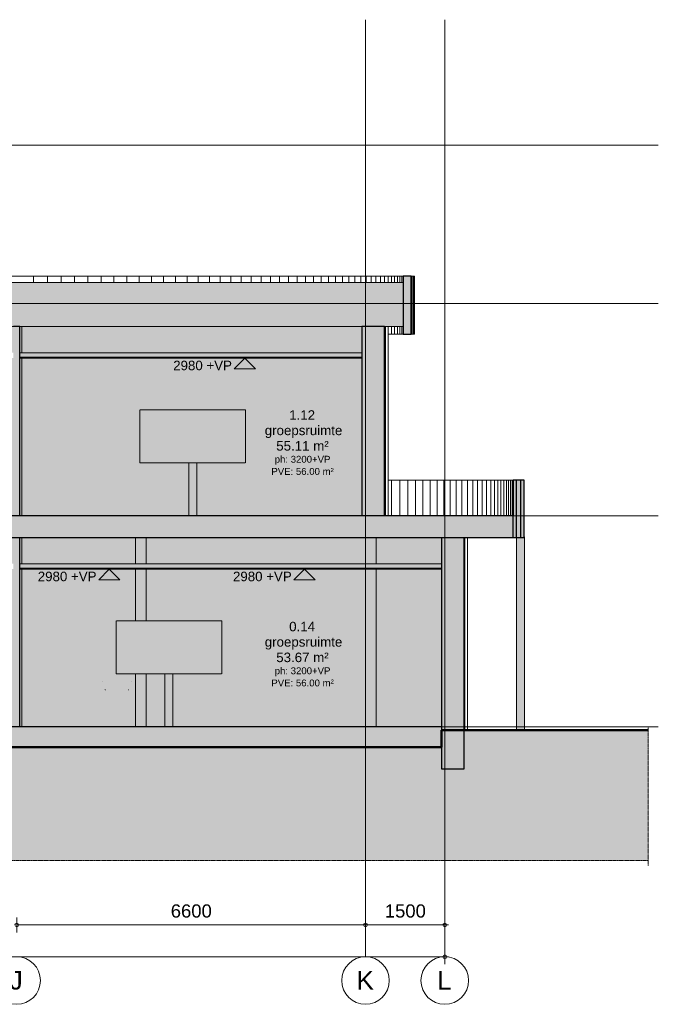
# Model space of a CAD drawing. Header units: millimetres. Extents: x -85630 to 257083, y -5697 to 14715.
# Tile 68 of 93: x 128935 to 141019, y -5250 to 13370. Entities that reach past the tile are written whole.
import ezdxf

# ---------------------------------------------------------------- set-up
doc = ezdxf.new("R2010")
doc.units = ezdxf.units.MM
for name, pattern in [('HAZ_hartlijn', [8, 5, -1, 1, -1]), ('Hidden', [7.14375, 4.7625, -2.38125]), ('THO_hhidden', [2.5, 1.5, -1]), ('THO_stramienlijn', [20, 17, -1.5, 0, -1.5])]:
    doc.linetypes.add(name, pattern=pattern)
for name, color, linetype, lineweight in [('A-ANNO-DIMS', 7, 'Continuous', 13), ('A-ANNO-DIMS-100', 7, 'Continuous', 13), ('A-AREA-IDEN', 7, 'Continuous', 13), ('A-CLNG', 7, 'Continuous', 13), ('A-CLNG-PATT', 7, 'Continuous', 13), ('A-DETL-GENF', 7, 'Continuous', 13), ('A-FLOR', 7, 'Continuous', 18), ('A-FLOR-LEVL', 7, 'Continuous', 13), ('A-GENM', 7, 'Continuous', 13), ('A-ROOF', 7, 'Continuous', 13), ('A-ROOF-PATT', 7, 'Continuous', 18), ('A-WALL-PATT', 7, 'Continuous', 25), ('C-TOPO', 7, 'Continuous', 13), ('C-TOPO-PATT', 7, 'Continuous', 50), ('G-ANNO-DIMS', 7, 'Continuous', 13), ('I-WALL', 7, 'Continuous', 18), ('P-SANR-FIXT', 7, 'Continuous', 13), ('S-COLS', 7, 'Continuous', 13), ('S-GRID', 7, 'Continuous', 13), ('S-GRID-IDEN', 7, 'Continuous', 13)]:
    doc.layers.add(name, color=color, linetype=linetype, lineweight=lineweight)
doc.layers.add('A-AREA', color=1, linetype='Continuous', lineweight=13, true_color=0xff0000)
doc.layers.add('A-DETL', color=7, linetype='Continuous', lineweight=13, true_color=0x00a600)
doc.styles.add('Arial', font='arial.ttf', dxfattribs={"height": 250})
doc.styles.add('Arial_1', font='arial.ttf', dxfattribs={"height": 180})
doc.styles.add('Arial_2', font='arial.ttf', dxfattribs={"height": 350})
doc.styles.add('Arial_3', font='arial.ttf', dxfattribs={"height": 130})
doc.dimstyles.new('THO_25_-_transparant', dxfattribs={"dimscale": 304.8, "dimtxt": 0.836827, "dimasz": 0.229659, "dimexe": 0.459318, "dimexo": 0.0625, "dimgap": 0.213255, "dimtad": 1, "dimdec": 3, "dimlfac": 304.8, "dimrnd": 0.001, "dimdsep": 46, "dimtxsty": 'Arial', "dimblk1": 'DOTBLANK', "dimblk2": 'DOTBLANK', "dimsah": 1, "dimcen": 0.09, "dimdle": 0.229659, "dimazin": 0, "dimtfac": 1, "dimtdec": 4, "dimtix": 1, "dimtmove": 0, "dimatfit": 3, "dimfxl": 0.001507, "dimfxlon": 1, "dimtvp": 1, "dimtolj": 1, "dimtzin": 0, "dimarcsym": 2})

# ---------------------------------------------------------------- blocks, each defined once
blk = doc.blocks.new('NLRS_01_GM_WPB_dummy digibord_gen_tho_HW - Digibord-1972550-02 doorsnede DD _plotview_')
at = {"layer": 'A-GENM', "linetype": 'THO_hhidden', "true_color": 0xdcf8f8}
for points in [[(32866, 1000), (33981, 1000), (33981, 2000), (31981, 2000), (31981, 1000), (32573, 1000)], [(32939, 0), (33056, 0), (33056, 1000), (32906, 1000), (32906, 0)]]:
    blk.add_hatch(color=7, dxfattribs=at).paths.add_polyline_path(points)
at = {"layer": 'A-GENM', "linetype": 'THO_hhidden'}
for p, q in [((31981, 2000), (33981, 2000)), ((31981, 1000), (31981, 2000)), ((33981, 1000), (33981, 2000)), ((33981, 1000), (31981, 1000)), ((32906, 0), (32906, 1000)), ((33056, 0), (33056, 1000))]:
    blk.add_line(p, q, dxfattribs=at)
blk = doc.blocks.new('FP_115-02 doorsnede DD _plotview_')
at = {"layer": 'A-WALL-PATT', "color": 8, "lineweight": 13, "true_color": 0x808080}
blk.add_line((38582, -63), (38582, 3580), dxfattribs=at)
at = {"layer": 'I-WALL'}
blk.add_line((38630, -63), (38630, 3580), dxfattribs=at)
blk = doc.blocks.new('FP_117-02 doorsnede DD _plotview_')
at = {"layer": 'A-WALL-PATT', "color": 8, "lineweight": 13, "true_color": 0x808080}
blk.add_line((37076, 3990), (37076, 7570), dxfattribs=at)
at = {"layer": 'I-WALL'}
blk.add_line((37130, 3990), (37130, 7570), dxfattribs=at)
blk = doc.blocks.new('FP_119-02 doorsnede DD _plotview_')
at = {"layer": 'A-WALL-PATT', "color": 252, "lineweight": 13, "true_color": 0x858482}
for p, q in [((37191, 3990), (37191, 4660)), ((37348, 3990), (37348, 4660)), ((37499, 3990), (37499, 4660)), ((37646, 3990), (37646, 4660)), ((37787, 3990), (37787, 4660)), ((37924, 3990), (37924, 4660)), ((38055, 3990), (38055, 4660)), ((38180, 3990), (38180, 4660)), ((38301, 3990), (38301, 4660)), ((38416, 3990), (38416, 4660)), ((38526, 3990), (38526, 4660)), ((38630, 3990), (38630, 4660)), ((38729, 3990), (38729, 4660)), ((38822, 3990), (38822, 4660)), ((38910, 3990), (38910, 4660)), ((38992, 3990), (38992, 4660)), ((39069, 3990), (39069, 4660)), ((39139, 3990), (39139, 4660)), ((39205, 3990), (39205, 4660)), ((39264, 3990), (39264, 4660)), ((39318, 3990), (39318, 4660)), ((39366, 3990), (39366, 4660)), ((39408, 3990), (39408, 4660)), ((39445, 3990), (39445, 4660)), ((39476, 3990), (39476, 4660))]:
    blk.add_line(p, q, dxfattribs=at)
blk = doc.blocks.new('FP_121-02 doorsnede DD _plotview_')
at = {"layer": 'A-WALL-PATT', "color": 252, "lineweight": 13, "true_color": 0x858482}
for p, q in [((30417, 8400), (30417, 8520)), ((30680, 8400), (30680, 8520)), ((30939, 8400), (30939, 8520)), ((31195, 8400), (31195, 8520)), ((31447, 8400), (31447, 8520)), ((31696, 8400), (31696, 8520)), ((31941, 8400), (31941, 8520)), ((32182, 8400), (32182, 8520)), ((32418, 8400), (32418, 8520)), ((32651, 8400), (32651, 8520)), ((32879, 8400), (32879, 8520)), ((33103, 8400), (33103, 8520)), ((33323, 8400), (33323, 8520)), ((33537, 8400), (33537, 8520)), ((33748, 8400), (33748, 8520)), ((33953, 8400), (33953, 8520)), ((34153, 8400), (34153, 8520)), ((34348, 8400), (34348, 8520)), ((34538, 8400), (34538, 8520)), ((34723, 8400), (34723, 8520)), ((34902, 8400), (34902, 8520)), ((35076, 8400), (35076, 8520)), ((35245, 8400), (35245, 8520)), ((35408, 8400), (35408, 8520)), ((35565, 8400), (35565, 8520)), ((35716, 8400), (35716, 8520)), ((35862, 8400), (35862, 8520)), ((36002, 8400), (36002, 8520)), ((36135, 8400), (36135, 8520)), ((36263, 8400), (36263, 8520)), ((36385, 8400), (36385, 8520)), ((36500, 8400), (36500, 8520)), ((36609, 8400), (36609, 8520)), ((36712, 8400), (36712, 8520)), ((36808, 8400), (36808, 8520)), ((36898, 8400), (36898, 8520)), ((36982, 8400), (36982, 8520)), ((37059, 8400), (37059, 8520)), ((37130, 8400), (37130, 8520)), ((37194, 8400), (37194, 8520)), ((37252, 8400), (37252, 8520)), ((37303, 8400), (37303, 8520)), ((37347, 8400), (37347, 8520)), ((37385, 8400), (37385, 8520)), ((37130, 7420), (37130, 7570)), ((37194, 7420), (37194, 7570)), ((37252, 7420), (37252, 7570)), ((37303, 7420), (37303, 7570)), ((37347, 7420), (37347, 7570)), ((37385, 7420), (37385, 7570))]:
    blk.add_line(p, q, dxfattribs=at)
blk = doc.blocks.new('FP_122-02 doorsnede DD _plotview_')
at = {"layer": 'A-WALL-PATT', "color": 252, "lineweight": 13, "true_color": 0x858482}
for p, q in [((37578, 7420), (37578, 8520)), ((37601, 7420), (37601, 8520)), ((37618, 7420), (37618, 8520)), ((37628, 7420), (37628, 8520))]:
    blk.add_line(p, q, dxfattribs=at)
at = {"layer": 'I-WALL'}
blk.add_line((37630, 7420), (37630, 8520), dxfattribs=at)
blk = doc.blocks.new('NLRS_28_SCO_UN_koker_gen_bcb - K200_200_12_5-2195922-02 doorsnede DD _plotview_')
at = {"layer": 'S-COLS', "linetype": 'Hidden', "true_color": 0x7186a5}
h = blk.add_hatch(color=252, dxfattribs=at)
h.paths.add_polyline_path([(30037, 0), (30037, 2980), (30000, 2980), (30000, 0)])
h.paths.add_polyline_path([(30162, 0), (30200, 0), (30200, 2980), (30162, 2980), (30162, 68)])
h.paths.add_polyline_path([(30000, 3080), (30037, 3080), (30037, 3580), (30000, 3580), (30000, 3118)])
h.paths.add_polyline_path([(30200, 3080), (30200, 3580), (30162, 3580), (30162, 3080)])
at = {"layer": 'S-COLS'}
for p, q in [((30000, 3580), (30000, 3080)), ((30200, 3080), (30200, 3580)), ((30000, 2980), (30000, 0)), ((30200, 0), (30200, 2980))]:
    blk.add_line(p, q, dxfattribs=at)
blk = doc.blocks.new('NLRS_74_PF_UN_av_dur_bcb - D-Code 550x430 _recht_ kuip afgerond_-1932331-02 doorsnede DD _plotview_')
at = {"layer": 'P-SANR-FIXT'}
blk.add_line((31779, 700), (31783, 700), dxfattribs=at)
at = {"layer": 'P-SANR-FIXT', "flags": 128}
for points in [[(31727, 850), (31727, 850), (31727, 850), (31727, 850), (31727, 850), (31727, 850), (31727, 850), (31728, 850), (31728, 850), (31728, 850), (31728, 850)], [(32272, 850), (32272, 850), (32272, 850), (32273, 850), (32273, 850), (32273, 850), (32273, 850), (32273, 850), (32273, 850), (32273, 850)], [(31778, 700), (31778, 700), (31777, 700), (31777, 700), (31777, 700), (31776, 700), (31776, 700), (31776, 700), (31776, 700), (31775, 701)], [(32218, 700), (32220, 700), (32222, 700)], [(32224, 700), (32224, 700), (32224, 700), (32224, 700), (32223, 700), (32223, 700), (32223, 700), (32223, 700), (32222, 700), (32222, 700)]]:
    blk.add_lwpolyline(points, dxfattribs=at)
blk = doc.blocks.new('NLRS_28_SCO_UN_koker_gen_bcb - K200_200_12_5-2311149-02 doorsnede DD _plotview_')
at = {"layer": 'S-COLS', "linetype": 'Hidden', "true_color": 0x7186a5}
h = blk.add_hatch(color=252, dxfattribs=at)
h.paths.add_polyline_path([(30200, 3990), (30200, 3990), (30200, 4089)])
h.paths.add_polyline_path([(30200, 7070), (30200, 7070), (30200, 7277)])
blk = doc.blocks.new('NLRS_28_SCO_UN_houten kolom rond_gen_bcb - rond 150-2413770-02 doorsnede DD _plotview_')
at = {"layer": 'S-COLS', "true_color": 0xe8c753}
for points in [[(39622, -63), (39664, -63), (39664, 3580), (39557, 3580), (39557, -63), (39622, -63)], [(39664, -63), (39707, -63), (39707, 3590), (39700, 3590), (39700, 3580), (39664, 3580), (39664, 68)]]:
    blk.add_hatch(color=53, dxfattribs=at).paths.add_polyline_path(points)
at = {"layer": 'S-COLS'}
for p, q in [((39557, 3580), (39557, -63)), ((39701, 3590), (39707, 3590)), ((39707, -63), (39707, 3590))]:
    blk.add_line(p, q, dxfattribs=at)
blk = doc.blocks.new('NLRS_28_SCO_UN_koker_gen_bcb - K200_200_12_5-2419765-02 doorsnede DD _plotview_')
at = {"layer": 'S-COLS', "linetype": 'Hidden', "true_color": 0x7186a5}
h = blk.add_hatch(color=252, dxfattribs=at)
h.paths.add_polyline_path([(36900, 0), (36900, 2980), (36700, 2980), (36700, 0)])
h.paths.add_polyline_path([(36900, 3080), (36900, 3580), (36700, 3580), (36700, 3080)])
at = {"layer": 'S-COLS'}
for p, q in [((36700, 3080), (36700, 3580)), ((36900, 3080), (36900, 3580)), ((36700, 0), (36700, 2980)), ((36900, 0), (36900, 2980))]:
    blk.add_line(p, q, dxfattribs=at)
blk = doc.blocks.new('NLRS_28_SCO_UN_koker_gen_bcb - K200_200_12_5-V132-02 doorsnede DD _plotview_')
at = {"layer": 'S-COLS', "linetype": 'Hidden', "true_color": 0x7186a5}
h = blk.add_hatch(color=252, dxfattribs=at)
h.paths.add_polyline_path([(32427, 0), (32550, 0), (32550, 1000), (32350, 1000), (32350, 0)])
h.paths.add_polyline_path([(32427, 2000), (32550, 2000), (32550, 2980), (32350, 2980), (32350, 2000)])
h.paths.add_polyline_path([(32350, 3080), (32550, 3080), (32550, 3580), (32350, 3580), (32350, 3396)])
at = {"layer": 'S-COLS'}
for p, q in [((32350, 3080), (32350, 3580)), ((32550, 3080), (32550, 3580)), ((32350, 2000), (32350, 2980)), ((32550, 2000), (32550, 2980)), ((32350, 0), (32350, 1000)), ((32550, 0), (32550, 1000))]:
    blk.add_line(p, q, dxfattribs=at)
blk = doc.blocks.new('NLRS_28_SCO_UN_koker_gen_bcb - K200_200_12_5-V129-02 doorsnede DD _plotview_')
at = {"layer": 'S-COLS', "linetype": 'Hidden', "true_color": 0x7186a5}
h = blk.add_hatch(color=252, dxfattribs=at)
h.paths.add_polyline_path([(18037, 3990), (18037, 6970), (18000, 6970), (18000, 3990)])
h.paths.add_polyline_path([(18162, 3990), (18200, 3990), (18200, 6970), (18162, 6970), (18162, 4089)])
h.paths.add_polyline_path([(18037, 7070), (18037, 7570), (18000, 7570), (18000, 7070)])
h.paths.add_polyline_path([(18162, 7070), (18200, 7070), (18200, 7570), (18162, 7570), (18162, 7277)])
at = {"layer": 'S-COLS'}
for p, q in [((18000, 7570), (18000, 7070)), ((18200, 7070), (18200, 7570)), ((18000, 6970), (18000, 3990)), ((18200, 3990), (18200, 6970))]:
    blk.add_line(p, q, dxfattribs=at)
blk = doc.blocks.new('NLRS_01_DI_UN_afbreeklijn_gen_tho - afbreeklijn-2412068-02 doorsnede DD _plotview_')
at = {"layer": 'A-DETL-GENF', "linetype": 'HAZ_hartlijn', "lineweight": 18}
blk.add_line((42050, -2533), (4950, -2533), dxfattribs=at)
blk = doc.blocks.new('NLRS_01_DI_UN_afbreeklijn_gen_tho - afbreeklijn-2412084-02 doorsnede DD _plotview_')
at = {"layer": 'A-DETL-GENF', "linetype": 'HAZ_hartlijn', "lineweight": 18}
blk.add_line((42050, -13), (42050, -2633), dxfattribs=at)
blk = doc.blocks.new('Grid - Stramienbol 9_0mm-3500-02 doorsnede DD _plotview_')
at = {"layer": 'S-GRID-IDEN'}
blk.add_circle((10000, -4800), 450, dxfattribs=at)
blk = doc.blocks.new('DIMBLOCK53-02 doorsnede DD _plotview_')
at = {"layer": 'A-ANNO-DIMS-100'}
for p, q in [((108779, -4350), (108779, -4210)), ((136979, -4350), (136979, -4210)), ((137049, -4350), (108709, -4350)), ((108779, -4350), (108779, -4490)), ((136979, -4350), (136979, -4490))]:
    blk.add_line(p, q, dxfattribs=at)
for centre in [(108779, -4350), (136979, -4350)]:
    blk.add_circle(centre, 35, dxfattribs=at)
at = {"layer": 'A-ANNO-DIMS-100', "color": 0, "insert": (122398, -3960), "char_height": 250, "width": 1153.68, "attachment_point": 1, "line_spacing_factor": 0.941778, "style": 'Arial'}
blk.add_mtext('28200', dxfattribs=at)
blk = doc.blocks.new('_DotBlank')
at = {"color": 0, "linetype": 'ByBlock', "lineweight": -2}
blk.add_line((-0.5, 0), (-1, 0), dxfattribs=at)
blk.add_circle((0, 0), 0.5, dxfattribs=at)
blk = doc.blocks.new('DIMBLOCK54-02 doorsnede DD _plotview_')
at = {"layer": 'A-ANNO-DIMS-100'}
for p, q in [((135479, -3750), (135479, -3610)), ((136979, -3750), (136979, -3610)), ((137049, -3750), (135479, -3750)), ((135479, -3750), (135479, -3890)), ((136979, -3750), (136979, -3890))]:
    blk.add_line(p, q, dxfattribs=at)
for centre in [(135479, -3750), (136979, -3750)]:
    blk.add_circle(centre, 35, dxfattribs=at)
at = {"layer": 'A-ANNO-DIMS-100', "color": 0, "insert": (135844, -3360), "char_height": 250, "width": 922.94, "attachment_point": 1, "line_spacing_factor": 0.941778, "style": 'Arial'}
blk.add_mtext('1500', dxfattribs=at)
blk = doc.blocks.new('DIMBLOCK55-02 doorsnede DD _plotview_')
at = {"layer": 'A-ANNO-DIMS-100'}
for p, q in [((128879, -3750), (128879, -3610)), ((135479, -3750), (135479, -3610)), ((135479, -3750), (128879, -3750)), ((128879, -3750), (128879, -3890)), ((135479, -3750), (135479, -3890))]:
    blk.add_line(p, q, dxfattribs=at)
for centre in [(128879, -3750), (135479, -3750)]:
    blk.add_circle(centre, 35, dxfattribs=at)
at = {"layer": 'A-ANNO-DIMS-100', "color": 0, "insert": (131794, -3360), "char_height": 250, "width": 922.94, "attachment_point": 1, "line_spacing_factor": 0.941778, "style": 'Arial'}
blk.add_mtext('6600', dxfattribs=at)
blk = doc.blocks.new('Spot Elevations - arrow below 13mm-1358115-02 doorsnede DD _plotview_')
at = {"layer": 'G-ANNO-DIMS'}
for p, q in [((27445, 6770), (27645, 6970)), ((27445, 6970), (27845, 6970)), ((27645, 6970), (27845, 6770)), ((27845, 6770), (27445, 6770))]:
    blk.add_line(p, q, dxfattribs=at)

msp = doc.modelspace()

# ---------------------------------------------------------------- hatches: boundary and pattern name
at = {"layer": 'A-CLNG', "true_color": 0xebebeb}
for points in [[(135407.6910534, 6970), (135407.6910534, 6985), (128941.1597481, 6985), (128941.1597481, 6970), (135160.8236514, 6970)], [(136915.3016326, 2980), (136915.3016326, 2995), (128941.1597481, 2995), (128941.1597481, 2980), (136845.5498104, 2980)]]:
    msp.add_hatch(color=7, dxfattribs=at).paths.add_polyline_path(points)
at = {"layer": 'A-CLNG-PATT', "true_color": 0xc8ffff}
for points in [[(135160.8236514, 6985), (135407.6910534, 6985), (135407.6910534, 7070), (128941.1597481, 7070), (128941.1597481, 6985), (134574.8303621, 6985)], [(136845.5498104, 2995), (136915.3016326, 2995), (136915.3016326, 3080), (128941.1597481, 3080), (128941.1597481, 2995), (136772.3051969, 2995)]]:
    msp.add_hatch(color=7, dxfattribs=at).paths.add_polyline_path(points)
at = {"layer": 'A-FLOR', "true_color": 0x7f7f7f}
for points in [[(107487.1375895, 3580), (138270.1784551, 3580), (138270.1784551, 3990), (107487.1375895, 3990), (107487.1375895, 3672.8534869)], [(108842.0930368, -390), (136915.3016326, -390), (136915.3016326, 0), (108842.0930368, 0), (108842.0930368, -208.810883)]]:
    msp.add_hatch(color=8, dxfattribs=at).paths.add_polyline_path(points)
at = {"layer": 'A-ROOF-PATT', "lineweight": 13, "true_color": 0xafafaf}
msp.add_hatch(color=253, dxfattribs=at).paths.add_polyline_path([(123147.9612211, 7570), (136191.8478328, 7570), (136191.8478328, 8400), (109565.4440778, 8400), (109565.4440778, 7570), (123001.4628988, 7570)])
at = {"layer": 'A-WALL-PATT', "lineweight": 18, "true_color": 0x808080}
h = msp.add_hatch(color=8, dxfattribs=at)
h.paths.add_polyline_path([(136191.8478328, 7420), (136342.5918505, 7420), (136342.5918505, 8520), (136191.8478328, 8520), (136191.8478328, 7831.7795976)])
h.paths.add_polyline_path([(109414.70006, 7420), (109565.4440778, 7420), (109565.4440778, 8520), (109414.70006, 8520), (109414.70006, 7831.7795976)])
at = {"layer": 'A-WALL-PATT', "lineweight": 18, "true_color": 0xd7e6e6}
for points in [[(128861.3957916, 3990), (128941.1597481, 3990), (128941.1597481, 7570), (128816.1597481, 7570), (128816.1597481, 3990)], [(128861.3957916, 0), (128941.1597481, 0), (128941.1597481, 3580), (128816.1597481, 3580), (128816.1597481, 0)]]:
    msp.add_hatch(color=254, dxfattribs=at).paths.add_polyline_path(points)
at = {"layer": 'A-WALL-PATT', "true_color": 0xf0f0f0}
h = msp.add_hatch(color=7, dxfattribs=at)
h.paths.add_polyline_path([(128978.6806888, 3990), (132134.8942492, 3990), (132134.8942492, 4990), (131209.8942492, 4990), (131209.8942492, 5990), (133209.8942492, 5990), (133209.8942492, 4990), (132284.8942492, 4990), (132284.8942492, 3990), (135407.6910534, 3990), (135407.6910534, 6970), (128978.6806888, 6970), (128978.6806888, 4088.746098)])
h.paths.add_polyline_path([(128978.6806888, 7070), (135407.6910534, 7070), (135407.6910534, 7570), (128978.6806888, 7570), (128978.6806888, 7277.2561162)])
at = {"layer": 'A-WALL-PATT', "lineweight": 18, "true_color": 0x808080}
for points in [[(135453.820296, 3990), (135840.0446558, 3990), (135840.0446558, 7570), (135407.6910534, 7570), (135407.6910534, 3990)], [(138478.6576858, 3580), (138478.6576858, 4660), (138328.6576858, 4660), (138328.6576858, 3580), (138383.7867424, 3580)], [(136915.3016326, -800), (137347.1847376, -800), (137347.1847376, 3580), (136915.3016326, 3580), (136915.3016326, -486.0726237)]]:
    msp.add_hatch(color=8, dxfattribs=at).paths.add_polyline_path(points)
h = msp.add_hatch(color=8, dxfattribs=at)
h.paths.add_polyline_path([(107336.5732112, 3580), (107487.1375895, 3580), (107487.1375895, 4660), (107336.5732112, 4660), (107336.5732112, 3672.8534869)])
h.paths.add_polyline_path([(138270.1784551, 3580), (138420.7428335, 3580), (138420.7428335, 4660), (138270.1784551, 4660), (138270.1784551, 3672.8534869)])
at = {"layer": 'A-WALL-PATT', "true_color": 0xf0f0f0}
h = msp.add_hatch(color=7, dxfattribs=at)
h.paths.add_polyline_path([(134574.8303621, 0), (135478.6599382, 0), (135478.6599382, 2980), (131328.6599382, 2980), (131328.6599382, 2000), (132759.9097481, 2000), (132759.9097481, 1000), (131834.9097481, 1000), (131834.9097481, 0), (133988.8370728, 0)])
h.paths.add_polyline_path([(129007.8941139, 0), (131128.6599382, 0), (131128.6599382, 1000), (130759.9097481, 1000), (130759.9097481, 2000), (131128.6599382, 2000), (131128.6599382, 2980), (128978.6806888, 2980), (128978.6806888, 0)])
h.paths.add_polyline_path([(131328.6599382, 0), (131684.9097481, 0), (131684.9097481, 1000), (131328.6599382, 1000), (131328.6599382, 68.4508577)])
h.paths.add_polyline_path([(135678.6599382, 0), (136915.3016326, 0), (136915.3016326, 2980), (135678.6599382, 2980), (135678.6599382, 68.4508577)])
h.paths.add_polyline_path([(133402.8437835, 3080), (135478.6599382, 3080), (135478.6599382, 3580), (131328.6599382, 3580), (131328.6599382, 3080), (132816.8504943, 3080)])
h.paths.add_polyline_path([(136845.5498104, 3080), (136915.3016326, 3080), (136915.3016326, 3580), (135678.6599382, 3580), (135678.6599382, 3080), (136772.3051969, 3080)])
h.paths.add_polyline_path([(131128.6599382, 3080), (131128.6599382, 3580), (128978.6806888, 3580), (128978.6806888, 3080), (131058.8706264, 3080)])
at = {"layer": 'C-TOPO-PATT', "lineweight": 13, "true_color": 0xc0c0c0}
msp.add_hatch(color=9, dxfattribs=at).paths.add_polyline_path([(103728.6597481, -2533), (140828.6597481, -2533), (140828.6597481, -63), (136915.3016326, -63), (136915.3016326, -390), (108842.0930368, -390), (108842.0930368, -63), (103728.6597481, -63), (103728.6597481, -1912.9582322)])

# ---------------------------------------------------------------- linework, layer by layer
at = {"layer": 'A-AREA'}
for p, q in [((137410.133681, 0), (138478.6576858, 0)), ((138420.7428335, 0), (138478.6548332, 0))]:
    msp.add_line(p, q, dxfattribs=at)
at = {"layer": 'A-CLNG'}
for p, q in [((135407.6910534, 7070), (128941.1597481, 7070)), ((135407.6910534, 6985), (128941.1597481, 6985)), ((128941.1597481, 6970), (135407.6910534, 6970)), ((136915.3016326, 3080), (128941.1597481, 3080)), ((136915.3016326, 2995), (128941.1597481, 2995)), ((128941.1597481, 2980), (136915.3016326, 2980))]:
    msp.add_line(p, q, dxfattribs=at)
at = {"layer": 'A-DETL', "color": 7, "linetype": 'THO_hhidden'}
for p, q in [((138328.6576858, 0), (137409.026129, 0)), ((137410.133681, 0), (138478.6576858, 0)), ((138336.8356326, 0), (137410.133681, 0)), ((138420.7428335, 0), (138478.6548332, 0))]:
    msp.add_line(p, q, dxfattribs=at)
at = {"layer": 'A-FLOR', "lineweight": 25}
for p, q in [((138270.1784551, 3990), (107487.1375895, 3990)), ((138270.1784551, 3580), (138270.1784551, 3990)), ((107487.1375895, 3580), (138270.1784551, 3580)), ((136915.3016326, 0), (108842.0930368, 0))]:
    msp.add_line(p, q, dxfattribs=at)
at = {"layer": 'A-FLOR-LEVL', "color": 5, "linetype": 'THO_stramienlijn', "true_color": 0x0000ff}
for p, q in [((103720.6505452, 11000), (141019.4409107, 11000)), ((103720.6505452, 8000), (141019.4409107, 8000)), ((104990.6505452, 3990), (141019.4409107, 3990)), ((103720.6505452, 0), (141019.4409107, 0))]:
    msp.add_line(p, q, dxfattribs=at)
at = {"layer": 'A-ROOF', "lineweight": 18}
for p, q in [((136191.8478328, 8400), (109565.4440778, 8400)), ((109565.4440778, 7570), (136191.8478328, 7570))]:
    msp.add_line(p, q, dxfattribs=at)
at = {"layer": 'C-TOPO', "lineweight": 50}
for p, q in [((140828.6597481, -63), (136915.3016326, -63)), ((136915.3016326, -63), (136915.3016326, -390)), ((136915.3016326, -390), (108842.0930368, -390))]:
    msp.add_line(p, q, dxfattribs=at)
at = {"layer": 'G-ANNO-DIMS'}
for p, q in [((133790.4216168, 6970), (132993.8985367, 6970)), ((134436.9781689, 2980), (134125.0152937, 2980))]:
    msp.add_line(p, q, dxfattribs=at)
at = {"layer": 'I-WALL'}
for p, q in [((127209.0851903, 8520), (136191.8478328, 8520)), ((136408.6287502, 8520), (136342.5918505, 8520)), ((135908.6287502, 7570), (135908.6287502, 3990)), ((135908.6287502, 3990), (135908.6287502, 7570)), ((136191.8478328, 7420), (135910.1399826, 7420)), ((136342.5918505, 7420), (136408.6287502, 7420)), ((135909.2705751, 4660), (138270.1784551, 4660)), ((137408.659558, 3560), (137408.659558, 3580))]:
    msp.add_line(p, q, dxfattribs=at)
at = {"layer": 'I-WALL', "lineweight": 25}
for p, q in [((136342.5918505, 8520), (136191.8478328, 8520)), ((136191.8478328, 8520), (136191.8478328, 7420)), ((136342.5918505, 7420), (136342.5918505, 8520)), ((128941.1597481, 7570), (128816.1597481, 7570)), ((128941.1597481, 3990), (128941.1597481, 7570)), ((135840.0446558, 7570), (135407.6910534, 7570)), ((135407.6910534, 7570), (135407.6910534, 3990)), ((135840.0446558, 3990), (135840.0446558, 7570)), ((136191.8478328, 7420), (136342.5918505, 7420)), ((138270.1784551, 4660), (138270.1784551, 3990)), ((138478.6576858, 4660), (138270.1784551, 4660)), ((138328.6576858, 4660), (138328.6576858, 3580)), ((138420.7428335, 3580), (138420.7428335, 4660)), ((138478.6576858, 3580), (138478.6576858, 4660)), ((128941.1597481, 0), (128941.1597481, 3580)), ((136915.3016326, 3580), (136915.3016326, -800)), ((137347.1847376, -800), (137347.1847376, 3580)), ((138270.1784551, 3580), (138478.6576858, 3580)), ((136915.3016326, -800), (137347.1847376, -800))]:
    msp.add_line(p, q, dxfattribs=at)
at = {"layer": 'S-GRID', "color": 5, "linetype": 'THO_stramienlijn', "true_color": 0x0000ff}
for p, q in [((135478.6597481, -4350), (135478.6597481, 13370)), ((136978.659558, -4350), (136978.659558, 13370))]:
    msp.add_line(p, q, dxfattribs=at)

# ---------------------------------------------------------------- block references
at = {"layer": 'A-DETL-GENF', "linetype": 'HAZ_hartlijn', "lineweight": 18}
for name in ['NLRS_01_DI_UN_afbreeklijn_gen_tho - afbreeklijn-2412084-02 doorsnede DD _plotview_', 'NLRS_01_DI_UN_afbreeklijn_gen_tho - afbreeklijn-2412068-02 doorsnede DD _plotview_']:
    msp.add_blockref(name, (98778.6597481, 0), dxfattribs=at)
at = {"layer": 'A-GENM', "linetype": 'THO_hhidden'}
for p in [(99228.6442492, 3990), (98778.6597481, 0)]:
    msp.add_blockref('NLRS_01_GM_WPB_dummy digibord_gen_tho_HW - Digibord-1972550-02 doorsnede DD _plotview_', p, dxfattribs=at)
at = {"layer": 'G-ANNO-DIMS'}
for p in [(105549.3295457, 0), (102986.5526951, -3990), (106680.4463027, -3990)]:
    msp.add_blockref('Spot Elevations - arrow below 13mm-1358115-02 doorsnede DD _plotview_', p, dxfattribs=at)
at = {"layer": 'I-WALL'}
for name in ['FP_122-02 doorsnede DD _plotview_', 'FP_121-02 doorsnede DD _plotview_', 'FP_117-02 doorsnede DD _plotview_', 'FP_119-02 doorsnede DD _plotview_', 'FP_115-02 doorsnede DD _plotview_']:
    msp.add_blockref(name, (98778.6597481, 0), dxfattribs=at)
at = {"layer": 'P-SANR-FIXT'}
msp.add_blockref('NLRS_74_PF_UN_av_dur_bcb - D-Code 550x430 _recht_ kuip afgerond_-1932331-02 doorsnede DD _plotview_', (98778.6597481, 0), dxfattribs=at)
at = {"layer": 'S-COLS', "linetype": 'Hidden'}
for name, p in [('NLRS_28_SCO_UN_koker_gen_bcb - K200_200_12_5-V129-02 doorsnede DD _plotview_', (110778.6597481, 0)), ('NLRS_28_SCO_UN_koker_gen_bcb - K200_200_12_5-2311149-02 doorsnede DD _plotview_', (98778.6597481, 0)), ('NLRS_28_SCO_UN_koker_gen_bcb - K200_200_12_5-2195922-02 doorsnede DD _plotview_', (98778.6597481, 0)), ('NLRS_28_SCO_UN_koker_gen_bcb - K200_200_12_5-V132-02 doorsnede DD _plotview_', (98778.6597481, 0)), ('NLRS_28_SCO_UN_koker_gen_bcb - K200_200_12_5-2419765-02 doorsnede DD _plotview_', (98778.6597481, 0))]:
    msp.add_blockref(name, p, dxfattribs=at)
at = {"layer": 'S-COLS'}
msp.add_blockref('NLRS_28_SCO_UN_houten kolom rond_gen_bcb - rond 150-2413770-02 doorsnede DD _plotview_', (98778.6597481, 0), dxfattribs=at)
at = {"layer": 'S-GRID-IDEN'}
for p in [(118878.6597481, 0), (125478.6597481, 0), (126978.659558, 0)]:
    msp.add_blockref('Grid - Stramienbol 9_0mm-3500-02 doorsnede DD _plotview_', p, dxfattribs=at)

# ---------------------------------------------------------------- texts
at = {"layer": 'A-AREA-IDEN', "attachment_point": 1}
for s, insert, char_height, width, style in [('1.12', (134034.8284297, 5983.7301988), 180, 585.231875, 'Arial_1'), ('groepsruimte', (133572.9098224, 5693.612268), 180, 1715.61125, 'Arial_1'), ('55.11 m²', (133790.3284297, 5400.8599015), 180, 1178.480625, 'Arial_1'), ('ph: 3200+VP', (133760.3284297, 5122.2118023), 130, 1250.6325, 'Arial_3'), ('PVE: 56.00 m²', (133697.8284297, 4892.2118023), 130, 1402.953125, 'Arial_3'), ('0.14', (134034.8284297, 1983.7301988), 180, 585.231875, 'Arial_1'), ('groepsruimte', (133572.9098224, 1693.612268), 180, 1715.61125, 'Arial_1'), ('53.67 m²', (133790.3284297, 1400.8599015), 180, 1178.480625, 'Arial_1'), ('ph: 3200+VP', (133760.3284297, 1122.2118023), 130, 1250.6325, 'Arial_3'), ('PVE: 56.00 m²', (133697.8284297, 892.2118023), 130, 1402.953125, 'Arial_3')]:
    msp.add_mtext(s, dxfattribs=dict(at, insert=insert, char_height=char_height, width=width, style=style))
at = {"layer": 'G-ANNO-DIMS', "char_height": 180, "width": 1328.794312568, "attachment_point": 1, "line_spacing_factor": 0.941778, "style": 'Arial_1'}
for insert in [(131840.2342398, 6921.1479684), (129277.4573892, 2931.1479684), (132971.3509968, 2931.1479684)]:
    msp.add_mtext('2980 +VP', dxfattribs=dict(at, insert=insert))
at = {"layer": 'S-GRID-IDEN', "char_height": 350, "attachment_point": 1, "style": 'Arial_2'}
for s, insert, width in [('J', (128749.5376786, -4621.2566012), 304.64125), ('K', (135310.0376786, -4621.2566012), 400.84375), ('L', (136836.0374885, -4621.2566012), 336.70875)]:
    msp.add_mtext(s, dxfattribs=dict(at, insert=insert, width=width))

# ---------------------------------------------------------------- dimensions: what is measured, and where the dimension line sits
at = {"layer": 'A-ANNO-DIMS'}
for base, p1, p2, override, picture, middle in [((128878.6597481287, -3750.0000000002), (135478.6597481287, -3890.0000000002), (128878.6597481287, -3890.0000000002), {"dimpost": '<>', "dimfxl": 6600}, 'DIMBLOCK55-02 doorsnede DD _plotview_', (132178.6597481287, -3557.3567523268)), ((135478.6597481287, -3750.0000000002), (136978.6595580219, -3890.0000000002), (135478.6597481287, -3890.0000000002), {"dimpost": '<>', "dimfxl": 1499.99981}, 'DIMBLOCK54-02 doorsnede DD _plotview_', (136228.6596530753, -3557.3567523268)), ((108778.6597481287, -4350.0000000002), (136978.6595580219, -4490.0000000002), (108778.6597481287, -4490.0000000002), {"dimpost": '<>', "dimfxl": 28199.99981}, 'DIMBLOCK53-02 doorsnede DD _plotview_', (122878.6596530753, -4157.2714862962))]:
    dim = msp.add_linear_dim(base=base, p1=p1, p2=p2, dimstyle='THO_25_-_transparant', override=override, dxfattribs=at)
    dim.commit()
    dim.dimension.update_dxf_attribs({"geometry": picture, "text_midpoint": middle})

doc.saveas('drawing.dxf')
